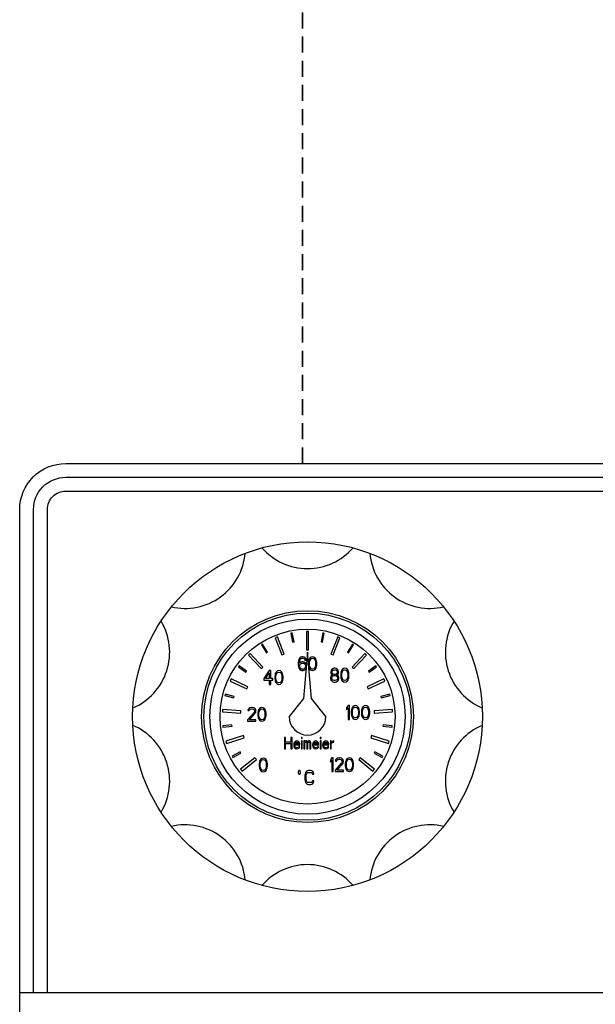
# Model space of a CAD drawing. Header units: millimetres. Extents: x 1279 to 58476, y -6899 to 74987.
# Tile 151 of 157: x 33389 to 33514, y 548 to 762. Entities that reach past the tile are written whole.
import ezdxf

# ---------------------------------------------------------------- set-up
doc = ezdxf.new("R2010")
doc.units = ezdxf.units.MM
doc.linetypes.add('ČÁRKOVANÁ', pattern=[0.75, 0.5, -0.25])
doc.layers.add('UT_POTRUBI - ZPÁTEČKA', color=5, linetype='ČÁRKOVANÁ', lineweight=35)

# ---------------------------------------------------------------- blocks, each defined once
blk = doc.blocks.new('*U33')
blk.add_arc((0, -8.96), 13.12, 40.9361, 139.0639)
blk = doc.blocks.new('*U34')
at = {"color": 0, "linetype": 'ByBlock', "lineweight": -2, "transparency": 16777216}
for p, rotation in [((-844.6, 2147.53), 180), ((-865.94, 2140.6), 215.9999999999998), ((-823.26, 2140.6), 143.9999999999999), ((-879.13, 2122.44), 251.9999999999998), ((-810.07, 2122.44), 107.9999999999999), ((-879.13, 2100), 287.9999999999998), ((-810.07, 2100), 71.9999999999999), ((-865.94, 2081.85), 323.9999999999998), ((-823.26, 2081.85), 35.99999999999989)]:
    blk.add_blockref('*U33', p, dxfattribs=dict(at, rotation=rotation))
blk.add_blockref('*U33', (-844.6, 2074.91), dxfattribs=at)

msp = doc.modelspace()

# ---------------------------------------------------------------- linework, layer by layer
at = {"color": 0, "linetype": 'Continuous', "lineweight": -2}
for p, q in [((33444.65, 627.64), (33444.18, 627.46)), ((33444.18, 627.46), (33445.65, 623.73)), ((33446.12, 623.92), (33444.65, 627.64)), ((33447.89, 628.54), (33447.6, 628.48)), ((33447.6, 628.48), (33447.97, 626.52)), ((33448.27, 626.57), (33447.89, 628.54)), ((33451.45, 628.83), (33450.95, 628.83)), ((33450.95, 628.83), (33450.95, 624.83)), ((33451.45, 624.83), (33451.45, 628.83)), ((33454.5, 628.54), (33454.13, 626.57)), ((33454.42, 626.52), (33454.8, 628.48)), ((33454.8, 628.48), (33454.5, 628.54)), ((33457.75, 627.64), (33456.28, 623.92)), ((33456.74, 623.73), (33458.21, 627.46)), ((33458.21, 627.46), (33457.75, 627.64)), ((33441.45, 626.06), (33441.2, 625.9)), ((33441.2, 625.9), (33442.27, 624.21)), ((33442.52, 624.37), (33441.45, 626.06)), ((33447.97, 626.52), (33448.27, 626.57)), ((33450.95, 624.83), (33451.45, 624.83)), ((33454.13, 626.57), (33454.42, 626.52)), ((33460.94, 626.06), (33459.88, 624.37)), ((33460.13, 624.21), (33461.2, 625.9)), ((33461.2, 625.9), (33460.94, 626.06)), ((33438.76, 624.03), (33438.4, 623.69)), ((33438.4, 623.69), (33441.13, 620.77)), ((33441.49, 621.11), (33438.76, 624.03)), ((33442.27, 624.21), (33442.52, 624.37)), ((33445.65, 623.73), (33446.12, 623.92)), ((33449.25, 622.5), (33449.2, 622.06)), ((33449.35, 622.82), (33449.25, 622.5)), ((33449.5, 623.08), (33449.35, 622.82)), ((33449.75, 623.27), (33449.5, 623.08)), ((33449.5, 622.44), (33449.55, 622.63)), ((33449.55, 622.63), (33449.65, 622.82)), ((33449.65, 622.82), (33449.8, 622.95)), ((33450, 623.33), (33449.75, 623.27)), ((33449.8, 622.95), (33449.95, 623.02)), ((33449.95, 623.02), (33450.25, 623.02)), ((33450.2, 623.33), (33450, 623.33)), ((33450.45, 623.27), (33450.2, 623.33)), ((33450.25, 623.02), (33450.4, 622.95)), ((33451.2, 624.33), (33450.31, 614.24)), ((33450.4, 622.95), (33450.55, 622.82)), ((33450.7, 623.08), (33450.45, 623.27)), ((33450.55, 622.82), (33450.65, 622.63)), ((33450.65, 622.63), (33450.9, 622.63)), ((33450.85, 622.82), (33450.7, 623.08)), ((33450.9, 622.63), (33450.85, 622.82)), ((33452.08, 614.24), (33451.2, 624.33)), ((33451.5, 622.63), (33451.45, 622.44)), ((33451.6, 622.89), (33451.5, 622.63)), ((33451.75, 623.08), (33451.6, 622.89)), ((33451.7, 622.44), (33451.9, 622.82)), ((33452, 623.27), (33451.75, 623.08)), ((33451.9, 622.82), (33452.05, 622.95)), ((33452.3, 623.33), (33452, 623.27)), ((33452.05, 622.95), (33452.3, 623.02)), ((33452.6, 623.27), (33452.3, 623.33)), ((33452.3, 623.02), (33452.55, 622.95)), ((33452.55, 622.95), (33452.7, 622.82)), ((33452.85, 623.08), (33452.6, 623.27)), ((33452.7, 622.82), (33452.9, 622.44)), ((33453, 622.89), (33452.85, 623.08)), ((33453.1, 622.63), (33453, 622.89)), ((33453.15, 622.44), (33453.1, 622.63)), ((33456.28, 623.92), (33456.74, 623.73)), ((33459.88, 624.37), (33460.13, 624.21)), ((33463.63, 624.03), (33460.9, 621.11)), ((33461.27, 620.77), (33464, 623.69)), ((33464, 623.69), (33463.63, 624.03)), ((33436.37, 621.39), (33436.19, 621.15)), ((33436.19, 621.15), (33437.8, 619.97)), ((33437.98, 620.21), (33436.37, 621.39)), ((33441.13, 620.77), (33441.49, 621.11)), ((33442.9, 620.33), (33441.7, 618.61)), ((33443.2, 620.33), (33442.9, 620.33)), ((33443.2, 618.61), (33443.2, 620.33)), ((33445, 620.33), (33444.7, 620.27)), ((33445.3, 620.27), (33445, 620.33)), ((33449.2, 622.06), (33449.2, 621.61)), ((33449.2, 621.61), (33449.25, 621.16)), ((33449.25, 621.16), (33449.35, 620.84)), ((33449.35, 620.84), (33449.5, 620.59)), ((33449.45, 622.06), (33449.5, 622.44)), ((33449.75, 622.19), (33449.45, 621.93)), ((33449.45, 621.93), (33449.45, 622.06)), ((33449.5, 621.42), (33449.55, 621.61)), ((33449.5, 621.23), (33449.5, 621.42)), ((33449.55, 621.04), (33449.5, 621.23)), ((33449.5, 620.59), (33449.75, 620.4)), ((33449.55, 621.61), (33449.65, 621.74)), ((33449.65, 620.84), (33449.55, 621.04)), ((33449.65, 621.74), (33449.8, 621.87)), ((33449.8, 620.72), (33449.65, 620.84)), ((33450, 622.25), (33449.75, 622.19)), ((33449.75, 620.4), (33450, 620.33)), ((33449.8, 621.87), (33449.95, 621.93)), ((33449.95, 620.65), (33449.8, 620.72)), ((33449.95, 621.93), (33450.3, 621.93)), ((33450.3, 620.65), (33449.95, 620.65)), ((33450.25, 622.25), (33450, 622.25)), ((33450, 620.33), (33450.25, 620.33)), ((33450.5, 622.19), (33450.25, 622.25)), ((33450.25, 620.33), (33450.5, 620.4)), ((33450.3, 621.93), (33450.45, 621.87)), ((33450.45, 620.72), (33450.3, 620.65)), ((33450.45, 621.87), (33450.6, 621.74)), ((33450.6, 620.84), (33450.45, 620.72)), ((33450.75, 621.99), (33450.5, 622.19)), ((33450.5, 620.4), (33450.75, 620.59)), ((33450.6, 621.74), (33450.7, 621.61)), ((33450.7, 621.04), (33450.6, 620.84)), ((33450.7, 621.61), (33450.75, 621.42)), ((33450.75, 621.23), (33450.7, 621.04)), ((33450.9, 621.8), (33450.75, 621.99)), ((33450.75, 621.42), (33450.75, 621.23)), ((33450.75, 620.59), (33450.89, 620.83)), ((33450.96, 621.61), (33450.9, 621.8)), ((33451.45, 622.44), (33451.4, 622.12)), ((33451.5, 621.04), (33451.6, 620.78)), ((33451.6, 620.78), (33451.75, 620.59)), ((33451.65, 622.06), (33451.7, 622.44)), ((33451.65, 621.61), (33451.65, 622.06)), ((33451.7, 621.23), (33451.65, 621.61)), ((33451.9, 620.84), (33451.7, 621.23)), ((33451.75, 620.59), (33452, 620.4)), ((33452.05, 620.72), (33451.9, 620.84)), ((33452, 620.4), (33452.3, 620.33)), ((33452.3, 620.65), (33452.05, 620.72)), ((33452.55, 620.72), (33452.3, 620.65)), ((33452.3, 620.33), (33452.6, 620.4)), ((33452.7, 620.84), (33452.55, 620.72)), ((33452.6, 620.4), (33452.85, 620.59)), ((33452.9, 621.23), (33452.7, 620.84)), ((33452.85, 620.59), (33453, 620.78)), ((33452.9, 622.44), (33452.95, 622.06)), ((33452.95, 621.61), (33452.9, 621.23)), ((33452.95, 622.06), (33452.95, 621.61)), ((33453, 620.78), (33453.1, 621.04)), ((33453.1, 621.04), (33453.15, 621.23)), ((33453.2, 622.12), (33453.15, 622.44)), ((33453.15, 621.23), (33453.2, 621.55)), ((33453.2, 621.55), (33453.2, 622.12)), ((33456.35, 620.39), (33456.25, 620.07)), ((33456.5, 620.58), (33456.35, 620.39)), ((33456.75, 620.77), (33456.5, 620.58)), ((33456.6, 620.26), (33456.8, 620.45)), ((33457, 620.83), (33456.75, 620.77)), ((33456.8, 620.45), (33457, 620.52)), ((33457.2, 620.83), (33457, 620.83)), ((33457, 620.52), (33457.2, 620.52)), ((33457.45, 620.77), (33457.2, 620.83)), ((33457.2, 620.52), (33457.4, 620.45)), ((33457.4, 620.45), (33457.6, 620.26)), ((33457.7, 620.58), (33457.45, 620.77)), ((33457.85, 620.39), (33457.7, 620.58)), ((33457.95, 620.07), (33457.85, 620.39)), ((33458.6, 620.39), (33458.5, 620.13)), ((33458.75, 620.58), (33458.6, 620.39)), ((33459, 620.77), (33458.75, 620.58)), ((33458.9, 620.32), (33459.05, 620.45)), ((33459.3, 620.83), (33459, 620.77)), ((33459.05, 620.45), (33459.3, 620.52)), ((33459.6, 620.77), (33459.3, 620.83)), ((33459.3, 620.52), (33459.55, 620.45)), ((33459.55, 620.45), (33459.7, 620.32)), ((33459.85, 620.58), (33459.6, 620.77)), ((33460, 620.39), (33459.85, 620.58)), ((33460.1, 620.13), (33460, 620.39)), ((33460.9, 621.11), (33461.27, 620.77)), ((33466.03, 621.39), (33464.41, 620.21)), ((33464.59, 619.97), (33466.21, 621.15)), ((33466.21, 621.15), (33466.03, 621.39)), ((33434.61, 618.52), (33434.39, 618.07)), ((33438.22, 616.8), (33434.61, 618.52)), ((33437.8, 619.97), (33437.98, 620.21)), ((33441.7, 618.61), (33441.7, 618.23)), ((33441.7, 618.23), (33442.9, 618.23)), ((33442.05, 618.61), (33442.9, 619.82)), ((33442.9, 618.61), (33442.05, 618.61)), ((33442.9, 619.82), (33442.9, 618.61)), ((33442.9, 618.23), (33442.9, 617.33)), ((33443.7, 618.61), (33443.2, 618.61)), ((33443.2, 618.23), (33443.7, 618.23)), ((33443.2, 617.33), (33443.2, 618.23)), ((33443.7, 618.23), (33443.7, 618.61)), ((33444.15, 619.44), (33444.1, 619.12)), ((33444.1, 619.12), (33444.1, 618.55)), ((33444.1, 618.55), (33444.15, 618.23)), ((33444.2, 619.63), (33444.15, 619.44)), ((33444.15, 618.23), (33444.2, 618.04)), ((33444.3, 619.89), (33444.2, 619.63)), ((33444.45, 620.08), (33444.3, 619.89)), ((33444.35, 619.06), (33444.4, 619.44)), ((33444.35, 618.61), (33444.35, 619.06)), ((33444.4, 618.23), (33444.35, 618.61)), ((33444.4, 619.44), (33444.6, 619.82)), ((33444.6, 617.84), (33444.4, 618.23)), ((33444.7, 620.27), (33444.45, 620.08)), ((33444.6, 619.82), (33444.75, 619.95)), ((33444.75, 619.95), (33445, 620.02)), ((33445, 620.02), (33445.25, 619.95)), ((33445.25, 619.95), (33445.4, 619.82)), ((33445.55, 620.08), (33445.3, 620.27)), ((33445.4, 619.82), (33445.6, 619.44)), ((33445.6, 618.23), (33445.4, 617.84)), ((33445.7, 619.89), (33445.55, 620.08)), ((33445.6, 619.44), (33445.65, 619.06)), ((33445.65, 618.61), (33445.6, 618.23)), ((33445.65, 619.06), (33445.65, 618.61)), ((33445.8, 619.63), (33445.7, 619.89)), ((33445.85, 619.44), (33445.8, 619.63)), ((33445.8, 618.04), (33445.85, 618.23)), ((33445.9, 619.12), (33445.85, 619.44)), ((33445.85, 618.23), (33445.9, 618.55)), ((33445.9, 618.55), (33445.9, 619.12)), ((33456.3, 619.11), (33456.2, 618.79)), ((33456.2, 618.79), (33456.2, 618.6)), ((33456.2, 618.6), (33456.3, 618.28)), ((33456.25, 620.07), (33456.25, 619.88)), ((33456.25, 619.88), (33456.35, 619.62)), ((33456.5, 619.3), (33456.3, 619.11)), ((33456.3, 618.28), (33456.45, 618.09)), ((33456.35, 619.62), (33456.5, 619.43)), ((33456.45, 618.79), (33456.6, 619.05)), ((33456.45, 618.6), (33456.45, 618.79)), ((33456.6, 618.34), (33456.45, 618.6)), ((33456.5, 620.07), (33456.6, 620.26)), ((33456.5, 619.94), (33456.5, 620.07)), ((33456.6, 619.75), (33456.5, 619.94)), ((33456.5, 619.43), (33456.6, 619.37)), ((33456.6, 619.37), (33456.5, 619.3)), ((33456.8, 619.56), (33456.6, 619.75)), ((33456.6, 619.05), (33456.8, 619.17)), ((33456.8, 618.22), (33456.6, 618.34)), ((33457, 619.49), (33456.8, 619.56)), ((33456.8, 619.17), (33457, 619.24)), ((33457, 618.15), (33456.8, 618.22)), ((33457.2, 619.49), (33457, 619.49)), ((33457, 619.24), (33457.2, 619.24)), ((33457.4, 619.56), (33457.2, 619.49)), ((33457.2, 619.24), (33457.4, 619.17)), ((33457.4, 618.22), (33457.2, 618.15)), ((33457.6, 619.75), (33457.4, 619.56)), ((33457.4, 619.17), (33457.6, 619.05)), ((33457.6, 618.34), (33457.4, 618.22)), ((33457.6, 620.26), (33457.7, 620.07)), ((33457.7, 619.94), (33457.6, 619.75)), ((33457.6, 619.37), (33457.7, 619.43)), ((33457.7, 619.3), (33457.6, 619.37)), ((33457.6, 619.05), (33457.75, 618.79)), ((33457.75, 618.6), (33457.6, 618.34)), ((33457.7, 620.07), (33457.7, 619.94)), ((33457.7, 619.43), (33457.85, 619.62)), ((33457.9, 619.11), (33457.7, 619.3)), ((33457.75, 618.79), (33457.75, 618.6)), ((33457.75, 618.09), (33457.9, 618.28)), ((33457.85, 619.62), (33457.95, 619.88)), ((33458, 618.79), (33457.9, 619.11)), ((33457.9, 618.28), (33458, 618.6)), ((33457.95, 619.88), (33457.95, 620.07)), ((33458, 618.6), (33458, 618.79)), ((33458.45, 619.94), (33458.4, 619.62)), ((33458.4, 619.62), (33458.4, 619.05)), ((33458.4, 619.05), (33458.45, 618.73)), ((33458.5, 620.13), (33458.45, 619.94)), ((33458.45, 618.73), (33458.5, 618.54)), ((33458.5, 618.54), (33458.6, 618.28)), ((33458.6, 618.28), (33458.75, 618.09)), ((33458.65, 619.56), (33458.7, 619.94)), ((33458.65, 619.11), (33458.65, 619.56)), ((33458.7, 618.73), (33458.65, 619.11)), ((33458.7, 619.94), (33458.9, 620.32)), ((33458.9, 618.34), (33458.7, 618.73)), ((33459.05, 618.22), (33458.9, 618.34)), ((33459.3, 618.15), (33459.05, 618.22)), ((33459.55, 618.22), (33459.3, 618.15)), ((33459.7, 618.34), (33459.55, 618.22)), ((33459.7, 620.32), (33459.9, 619.94)), ((33459.9, 618.73), (33459.7, 618.34)), ((33459.85, 618.09), (33460, 618.28)), ((33459.9, 619.94), (33459.95, 619.56)), ((33459.95, 619.11), (33459.9, 618.73)), ((33459.95, 619.56), (33459.95, 619.11)), ((33460, 618.28), (33460.1, 618.54)), ((33460.15, 619.94), (33460.1, 620.13)), ((33460.1, 618.54), (33460.15, 618.73)), ((33460.2, 619.62), (33460.15, 619.94)), ((33460.15, 618.73), (33460.2, 619.05)), ((33460.2, 619.05), (33460.2, 619.62)), ((33467.79, 618.52), (33464.18, 616.8)), ((33464.41, 620.21), (33464.59, 619.97)), ((33468, 618.07), (33467.79, 618.52)), ((33434.39, 618.07), (33438, 616.35)), ((33438, 616.35), (33438.22, 616.8)), ((33442.9, 617.33), (33443.2, 617.33)), ((33444.2, 618.04), (33444.3, 617.78)), ((33444.3, 617.78), (33444.45, 617.59)), ((33444.45, 617.59), (33444.7, 617.4)), ((33444.75, 617.72), (33444.6, 617.84)), ((33444.7, 617.4), (33445, 617.33)), ((33445, 617.65), (33444.75, 617.72)), ((33445.25, 617.72), (33445, 617.65)), ((33445, 617.33), (33445.3, 617.4)), ((33445.4, 617.84), (33445.25, 617.72)), ((33445.3, 617.4), (33445.55, 617.59)), ((33445.55, 617.59), (33445.7, 617.78)), ((33445.7, 617.78), (33445.8, 618.04)), ((33456.45, 618.09), (33456.7, 617.9)), ((33456.7, 617.9), (33456.95, 617.83)), ((33456.95, 617.83), (33457.25, 617.83)), ((33457.2, 618.15), (33457, 618.15)), ((33457.25, 617.83), (33457.5, 617.9)), ((33457.5, 617.9), (33457.75, 618.09)), ((33458.75, 618.09), (33459, 617.9)), ((33459, 617.9), (33459.3, 617.83)), ((33459.3, 617.83), (33459.6, 617.9)), ((33459.6, 617.9), (33459.85, 618.09)), ((33464.18, 616.8), (33464.39, 616.35)), ((33464.39, 616.35), (33468, 618.07)), ((33433.35, 615.19), (33433.27, 614.9)), ((33433.27, 614.9), (33435.2, 614.39)), ((33435.28, 614.68), (33433.35, 615.19)), ((33435.2, 614.39), (33435.28, 614.68)), ((33450.31, 614.24), (33447.2, 610.33)), ((33455.2, 610.33), (33452.08, 614.24)), ((33469.05, 615.19), (33467.12, 614.68)), ((33467.12, 614.68), (33467.19, 614.39)), ((33467.19, 614.39), (33469.13, 614.9)), ((33469.13, 614.9), (33469.05, 615.19)), ((33432.76, 611.87), (33432.72, 611.38)), ((33436.75, 611.6), (33432.76, 611.87)), ((33438.3, 611.89), (33438.25, 611.63)), ((33438.5, 612.14), (33438.3, 611.89)), ((33438.7, 612.27), (33438.5, 612.14)), ((33438.5, 611.63), (33438.6, 611.82)), ((33438.6, 611.82), (33438.75, 611.95)), ((33439.05, 612.33), (33438.7, 612.27)), ((33438.75, 611.95), (33439, 612.02)), ((33439, 612.02), (33439.2, 612.02)), ((33439.25, 612.33), (33439.05, 612.33)), ((33439.2, 612.02), (33439.45, 611.95)), ((33439.55, 612.27), (33439.25, 612.33)), ((33439.45, 611.95), (33439.6, 611.82)), ((33439.75, 612.14), (33439.55, 612.27)), ((33439.6, 611.82), (33439.7, 611.63)), ((33439.95, 611.89), (33439.75, 612.14)), ((33440, 611.63), (33439.95, 611.89)), ((33440.6, 611.89), (33440.5, 611.63)), ((33440.75, 612.08), (33440.6, 611.89)), ((33440.7, 611.44), (33440.9, 611.82)), ((33441, 612.27), (33440.75, 612.08)), ((33440.9, 611.82), (33441.05, 611.95)), ((33441.3, 612.33), (33441, 612.27)), ((33441.05, 611.95), (33441.3, 612.02)), ((33441.6, 612.27), (33441.3, 612.33)), ((33441.3, 612.02), (33441.55, 611.95)), ((33441.55, 611.95), (33441.7, 611.82)), ((33441.85, 612.08), (33441.6, 612.27)), ((33441.7, 611.82), (33441.9, 611.44)), ((33442, 611.89), (33441.85, 612.08)), ((33442.1, 611.63), (33442, 611.89)), ((33460, 612.73), (33459.7, 612.29)), ((33459.7, 612.29), (33459.7, 611.78)), ((33459.7, 611.78), (33460, 612.22)), ((33460.3, 612.73), (33460, 612.73)), ((33460, 612.22), (33460, 609.73)), ((33460.3, 609.73), (33460.3, 612.73)), ((33460.75, 611.84), (33460.7, 611.52)), ((33460.8, 612.03), (33460.75, 611.84)), ((33460.9, 612.29), (33460.8, 612.03)), ((33461.05, 612.48), (33460.9, 612.29)), ((33460.95, 611.46), (33461, 611.84)), ((33461, 611.84), (33461.2, 612.22)), ((33461.3, 612.67), (33461.05, 612.48)), ((33461.2, 612.22), (33461.35, 612.35)), ((33461.6, 612.73), (33461.3, 612.67)), ((33461.35, 612.35), (33461.6, 612.42)), ((33461.9, 612.67), (33461.6, 612.73)), ((33461.6, 612.42), (33461.85, 612.35)), ((33461.85, 612.35), (33462, 612.22)), ((33462.15, 612.48), (33461.9, 612.67)), ((33462, 612.22), (33462.2, 611.84)), ((33462.3, 612.29), (33462.15, 612.48)), ((33462.2, 611.84), (33462.25, 611.46)), ((33462.4, 612.03), (33462.3, 612.29)), ((33462.45, 611.84), (33462.4, 612.03)), ((33462.5, 611.52), (33462.45, 611.84)), ((33462.95, 611.84), (33462.9, 611.52)), ((33463, 612.03), (33462.95, 611.84)), ((33463.1, 612.29), (33463, 612.03)), ((33463.25, 612.48), (33463.1, 612.29)), ((33463.15, 611.46), (33463.2, 611.84)), ((33463.2, 611.84), (33463.4, 612.22)), ((33463.5, 612.67), (33463.25, 612.48)), ((33463.4, 612.22), (33463.55, 612.35)), ((33463.8, 612.73), (33463.5, 612.67)), ((33463.55, 612.35), (33463.8, 612.42)), ((33464.1, 612.67), (33463.8, 612.73)), ((33463.8, 612.42), (33464.05, 612.35)), ((33464.05, 612.35), (33464.2, 612.22)), ((33464.35, 612.48), (33464.1, 612.67)), ((33464.2, 612.22), (33464.4, 611.84)), ((33464.5, 612.29), (33464.35, 612.48)), ((33464.4, 611.84), (33464.45, 611.46)), ((33464.6, 612.03), (33464.5, 612.29)), ((33464.65, 611.84), (33464.6, 612.03)), ((33464.7, 611.52), (33464.65, 611.84)), ((33469.63, 611.87), (33465.64, 611.6)), ((33469.67, 611.38), (33469.63, 611.87)), ((33432.72, 611.38), (33436.72, 611.1)), ((33436.72, 611.1), (33436.75, 611.6)), ((33439.6, 611.25), (33438.2, 609.65)), ((33438.2, 609.65), (33438.2, 609.33)), ((33438.25, 611.63), (33438.5, 611.63)), ((33438.6, 609.65), (33439.85, 611.06)), ((33440, 609.65), (33438.6, 609.65)), ((33439.7, 611.5), (33439.6, 611.25)), ((33439.7, 611.63), (33439.7, 611.5)), ((33439.85, 611.06), (33439.95, 611.25)), ((33439.95, 611.25), (33440, 611.5)), ((33440, 611.5), (33440, 611.63)), ((33440, 609.33), (33440, 609.65)), ((33440.45, 611.44), (33440.4, 611.12)), ((33440.4, 611.12), (33440.4, 610.55)), ((33440.4, 610.55), (33440.45, 610.23)), ((33440.5, 611.63), (33440.45, 611.44)), ((33440.45, 610.23), (33440.5, 610.04)), ((33440.5, 610.04), (33440.6, 609.78)), ((33440.6, 609.78), (33440.75, 609.59)), ((33440.65, 611.06), (33440.7, 611.44)), ((33440.65, 610.61), (33440.65, 611.06)), ((33440.7, 610.23), (33440.65, 610.61)), ((33440.9, 609.84), (33440.7, 610.23)), ((33441.05, 609.72), (33440.9, 609.84)), ((33441.3, 609.65), (33441.05, 609.72)), ((33441.55, 609.72), (33441.3, 609.65)), ((33441.7, 609.84), (33441.55, 609.72)), ((33441.9, 610.23), (33441.7, 609.84)), ((33441.85, 609.59), (33442, 609.78)), ((33441.9, 611.44), (33441.95, 611.06)), ((33441.95, 610.61), (33441.9, 610.23)), ((33441.95, 611.06), (33441.95, 610.61)), ((33442, 609.78), (33442.1, 610.04)), ((33442.15, 611.44), (33442.1, 611.63)), ((33442.1, 610.04), (33442.15, 610.23)), ((33442.2, 611.12), (33442.15, 611.44)), ((33442.15, 610.23), (33442.2, 610.55)), ((33442.2, 610.55), (33442.2, 611.12)), ((33460, 609.73), (33460.3, 609.73)), ((33460.7, 611.52), (33460.7, 610.95)), ((33460.7, 610.95), (33460.75, 610.63)), ((33460.75, 610.63), (33460.8, 610.44)), ((33460.8, 610.44), (33460.9, 610.18)), ((33460.9, 610.18), (33461.05, 609.99)), ((33460.95, 611.01), (33460.95, 611.46)), ((33461, 610.63), (33460.95, 611.01)), ((33461.2, 610.24), (33461, 610.63)), ((33461.05, 609.99), (33461.3, 609.8)), ((33461.35, 610.12), (33461.2, 610.24)), ((33461.3, 609.8), (33461.6, 609.73)), ((33461.6, 610.05), (33461.35, 610.12)), ((33461.85, 610.12), (33461.6, 610.05)), ((33461.6, 609.73), (33461.9, 609.8)), ((33462, 610.24), (33461.85, 610.12)), ((33461.9, 609.8), (33462.15, 609.99)), ((33462.2, 610.63), (33462, 610.24)), ((33462.15, 609.99), (33462.3, 610.18)), ((33462.25, 611.01), (33462.2, 610.63)), ((33462.25, 611.46), (33462.25, 611.01)), ((33462.3, 610.18), (33462.4, 610.44)), ((33462.4, 610.44), (33462.45, 610.63)), ((33462.45, 610.63), (33462.5, 610.95)), ((33462.5, 610.95), (33462.5, 611.52)), ((33462.9, 611.52), (33462.9, 610.95)), ((33462.9, 610.95), (33462.95, 610.63)), ((33462.95, 610.63), (33463, 610.44)), ((33463, 610.44), (33463.1, 610.18)), ((33463.1, 610.18), (33463.25, 609.99)), ((33463.15, 611.01), (33463.15, 611.46)), ((33463.2, 610.63), (33463.15, 611.01)), ((33463.4, 610.24), (33463.2, 610.63)), ((33463.25, 609.99), (33463.5, 609.8)), ((33463.55, 610.12), (33463.4, 610.24)), ((33463.5, 609.8), (33463.8, 609.73)), ((33463.8, 610.05), (33463.55, 610.12)), ((33464.05, 610.12), (33463.8, 610.05)), ((33463.8, 609.73), (33464.1, 609.8)), ((33464.2, 610.24), (33464.05, 610.12)), ((33464.1, 609.8), (33464.35, 609.99)), ((33464.4, 610.63), (33464.2, 610.24)), ((33464.35, 609.99), (33464.5, 610.18)), ((33464.45, 611.01), (33464.4, 610.63)), ((33464.45, 611.46), (33464.45, 611.01)), ((33464.5, 610.18), (33464.6, 610.44)), ((33464.6, 610.44), (33464.65, 610.63)), ((33464.65, 610.63), (33464.7, 610.95)), ((33464.7, 610.95), (33464.7, 611.52)), ((33465.64, 611.6), (33465.68, 611.1)), ((33465.68, 611.1), (33469.67, 611.38)), ((33434.79, 608.54), (33432.81, 608.31)), ((33432.81, 608.31), (33432.84, 608.01)), ((33432.84, 608.01), (33434.83, 608.25)), ((33434.83, 608.25), (33434.79, 608.54)), ((33438.2, 609.33), (33440, 609.33)), ((33440.75, 609.59), (33441, 609.4)), ((33441, 609.4), (33441.3, 609.33)), ((33441.3, 609.33), (33441.6, 609.4)), ((33441.6, 609.4), (33441.85, 609.59)), ((33467.6, 608.54), (33467.57, 608.25)), ((33467.57, 608.25), (33469.55, 608.01)), ((33469.59, 608.31), (33467.6, 608.54)), ((33469.55, 608.01), (33469.59, 608.31)), ((33437.29, 606.21), (33433.48, 605.01)), ((33433.63, 604.53), (33437.44, 605.74)), ((33437.44, 605.74), (33437.29, 606.21)), ((33446.2, 605.83), (33446.2, 603.33)), ((33446.45, 605.83), (33446.2, 605.83)), ((33446.45, 604.82), (33446.45, 605.83)), ((33447.61, 605.83), (33447.61, 604.82)), ((33447.86, 605.83), (33447.61, 605.83)), ((33447.86, 603.33), (33447.86, 605.83)), ((33449.86, 605.83), (33449.86, 605.57)), ((33450.07, 605.83), (33449.86, 605.83)), ((33449.86, 605.57), (33450.07, 605.57)), ((33450.07, 605.57), (33450.07, 605.83)), ((33454.16, 605.83), (33453.95, 605.83)), ((33453.95, 605.83), (33453.95, 605.57)), ((33453.95, 605.57), (33454.16, 605.57)), ((33454.16, 605.57), (33454.16, 605.83)), ((33465.1, 606.21), (33464.95, 605.74)), ((33464.95, 605.74), (33468.77, 604.53)), ((33468.92, 605.01), (33465.1, 606.21)), ((33433.48, 605.01), (33433.63, 604.53)), ((33446.2, 603.33), (33446.45, 603.33)), ((33447.61, 604.82), (33446.45, 604.82)), ((33446.45, 603.33), (33446.45, 604.5)), ((33446.45, 604.5), (33447.61, 604.5)), ((33447.61, 604.5), (33447.61, 603.33)), ((33447.61, 603.33), (33447.86, 603.33)), ((33448.24, 604.5), (33448.2, 604.19)), ((33448.2, 604.19), (33448.24, 603.87)), ((33448.32, 604.72), (33448.24, 604.5)), ((33448.24, 603.87), (33448.32, 603.65)), ((33448.41, 604.82), (33448.32, 604.72)), ((33448.32, 603.65), (33448.41, 603.55)), ((33448.53, 604.93), (33448.41, 604.82)), ((33448.41, 604.08), (33448.41, 604.19)), ((33448.41, 604.19), (33449.53, 604.19)), ((33448.45, 603.92), (33448.41, 604.08)), ((33448.41, 603.55), (33448.53, 603.44)), ((33448.45, 604.45), (33448.49, 604.56)), ((33448.45, 604.4), (33448.45, 604.45)), ((33449.32, 604.4), (33448.45, 604.4)), ((33448.49, 603.81), (33448.45, 603.92)), ((33448.49, 604.56), (33448.61, 604.72)), ((33448.61, 603.65), (33448.49, 603.81)), ((33448.66, 604.98), (33448.53, 604.93)), ((33448.53, 603.44), (33448.66, 603.39)), ((33448.61, 604.72), (33448.7, 604.77)), ((33448.7, 603.6), (33448.61, 603.65)), ((33448.91, 605.04), (33448.66, 604.98)), ((33448.66, 603.39), (33448.91, 603.33)), ((33448.7, 604.77), (33448.86, 604.82)), ((33448.86, 603.55), (33448.7, 603.6)), ((33448.86, 604.82), (33449.11, 604.77)), ((33449.16, 603.6), (33448.86, 603.55)), ((33449.16, 604.98), (33448.91, 605.04)), ((33448.91, 603.33), (33449.2, 603.39)), ((33449.11, 604.77), (33449.24, 604.66)), ((33449.36, 604.82), (33449.16, 604.98)), ((33449.28, 603.71), (33449.16, 603.6)), ((33449.2, 603.39), (33449.36, 603.49)), ((33449.24, 604.66), (33449.32, 604.5)), ((33449.32, 603.87), (33449.28, 603.71)), ((33449.32, 604.5), (33449.32, 604.4)), ((33449.53, 603.87), (33449.32, 603.87)), ((33449.49, 604.61), (33449.36, 604.82)), ((33449.36, 603.49), (33449.49, 603.65)), ((33449.53, 604.4), (33449.49, 604.61)), ((33449.49, 603.65), (33449.53, 603.87)), ((33449.53, 604.19), (33449.53, 604.4)), ((33449.86, 605.04), (33449.86, 603.33)), ((33450.07, 605.04), (33449.86, 605.04)), ((33449.86, 603.33), (33450.07, 603.33)), ((33450.07, 603.33), (33450.07, 605.04)), ((33450.41, 605.04), (33450.41, 603.33)), ((33450.61, 605.04), (33450.41, 605.04)), ((33450.41, 603.33), (33450.61, 603.33)), ((33450.61, 604.88), (33450.61, 605.04)), ((33450.7, 604.98), (33450.61, 604.88)), ((33450.61, 604.66), (33450.7, 604.77)), ((33450.61, 603.33), (33450.61, 604.66)), ((33450.82, 605.04), (33450.7, 604.98)), ((33450.7, 604.77), (33450.82, 604.82)), ((33450.99, 605.04), (33450.82, 605.04)), ((33450.82, 604.82), (33450.91, 604.82)), ((33450.91, 604.82), (33450.99, 604.77)), ((33451.11, 604.98), (33450.99, 605.04)), ((33450.99, 604.77), (33451.03, 604.72)), ((33451.03, 604.72), (33451.07, 604.61)), ((33451.07, 604.61), (33451.07, 603.33)), ((33451.07, 603.33), (33451.28, 603.33)), ((33451.24, 604.82), (33451.11, 604.98)), ((33451.36, 604.98), (33451.24, 604.82)), ((33451.28, 604.61), (33451.32, 604.72)), ((33451.28, 603.33), (33451.28, 604.61)), ((33451.32, 604.72), (33451.36, 604.77)), ((33451.49, 605.04), (33451.36, 604.98)), ((33451.36, 604.77), (33451.45, 604.82)), ((33451.45, 604.82), (33451.57, 604.82)), ((33451.66, 605.04), (33451.49, 605.04)), ((33451.57, 604.82), (33451.66, 604.77)), ((33451.78, 604.98), (33451.66, 605.04)), ((33451.66, 604.77), (33451.7, 604.72)), ((33451.7, 604.72), (33451.74, 604.61)), ((33451.74, 604.61), (33451.74, 603.33)), ((33451.74, 603.33), (33451.95, 603.33)), ((33451.86, 604.88), (33451.78, 604.98)), ((33451.95, 604.61), (33451.86, 604.88)), ((33451.95, 603.33), (33451.95, 604.61)), ((33452.32, 604.5), (33452.28, 604.19)), ((33452.28, 604.19), (33452.32, 603.87)), ((33452.41, 604.72), (33452.32, 604.5)), ((33452.32, 603.87), (33452.41, 603.65)), ((33452.49, 604.82), (33452.41, 604.72)), ((33452.41, 603.65), (33452.49, 603.55)), ((33452.61, 604.93), (33452.49, 604.82)), ((33452.49, 604.08), (33452.49, 604.19)), ((33452.49, 604.19), (33453.61, 604.19)), ((33452.53, 603.92), (33452.49, 604.08)), ((33452.49, 603.55), (33452.61, 603.44)), ((33452.53, 604.45), (33452.57, 604.56)), ((33452.53, 604.4), (33452.53, 604.45)), ((33453.41, 604.4), (33452.53, 604.4)), ((33452.57, 603.81), (33452.53, 603.92)), ((33452.57, 604.56), (33452.7, 604.72)), ((33452.7, 603.65), (33452.57, 603.81)), ((33452.74, 604.98), (33452.61, 604.93)), ((33452.61, 603.44), (33452.74, 603.39)), ((33452.7, 604.72), (33452.78, 604.77)), ((33452.78, 603.6), (33452.7, 603.65)), ((33452.99, 605.04), (33452.74, 604.98)), ((33452.74, 603.39), (33452.99, 603.33)), ((33452.78, 604.77), (33452.95, 604.82)), ((33452.95, 603.55), (33452.78, 603.6)), ((33452.95, 604.82), (33453.2, 604.77)), ((33453.24, 603.6), (33452.95, 603.55)), ((33453.24, 604.98), (33452.99, 605.04)), ((33452.99, 603.33), (33453.28, 603.39)), ((33453.2, 604.77), (33453.32, 604.66)), ((33453.45, 604.82), (33453.24, 604.98)), ((33453.36, 603.71), (33453.24, 603.6)), ((33453.28, 603.39), (33453.45, 603.49)), ((33453.32, 604.66), (33453.41, 604.5)), ((33453.41, 603.87), (33453.36, 603.71)), ((33453.41, 604.5), (33453.41, 604.4)), ((33453.61, 603.87), (33453.41, 603.87)), ((33453.57, 604.61), (33453.45, 604.82)), ((33453.45, 603.49), (33453.57, 603.65)), ((33453.61, 604.4), (33453.57, 604.61)), ((33453.57, 603.65), (33453.61, 603.87)), ((33453.61, 604.19), (33453.61, 604.4)), ((33453.95, 605.04), (33453.95, 603.33)), ((33454.16, 605.04), (33453.95, 605.04)), ((33453.95, 603.33), (33454.16, 603.33)), ((33454.16, 603.33), (33454.16, 605.04)), ((33454.53, 604.5), (33454.49, 604.19)), ((33454.49, 604.19), (33454.53, 603.87)), ((33454.61, 604.72), (33454.53, 604.5)), ((33454.53, 603.87), (33454.61, 603.65)), ((33454.7, 604.82), (33454.61, 604.72)), ((33454.61, 603.65), (33454.7, 603.55)), ((33454.82, 604.93), (33454.7, 604.82)), ((33454.7, 604.08), (33454.7, 604.19)), ((33454.7, 604.19), (33455.82, 604.19)), ((33454.74, 603.92), (33454.7, 604.08)), ((33454.7, 603.55), (33454.82, 603.44)), ((33454.74, 604.45), (33454.78, 604.56)), ((33454.74, 604.4), (33454.74, 604.45)), ((33455.61, 604.4), (33454.74, 604.4)), ((33454.78, 603.81), (33454.74, 603.92)), ((33454.78, 604.56), (33454.91, 604.72)), ((33454.91, 603.65), (33454.78, 603.81)), ((33454.95, 604.98), (33454.82, 604.93)), ((33454.82, 603.44), (33454.95, 603.39)), ((33454.91, 604.72), (33454.99, 604.77)), ((33454.99, 603.6), (33454.91, 603.65)), ((33455.2, 605.04), (33454.95, 604.98)), ((33454.95, 603.39), (33455.2, 603.33)), ((33454.99, 604.77), (33455.16, 604.82)), ((33455.16, 603.55), (33454.99, 603.6)), ((33455.16, 604.82), (33455.41, 604.77)), ((33455.45, 603.6), (33455.16, 603.55)), ((33455.45, 604.98), (33455.2, 605.04)), ((33455.2, 603.33), (33455.49, 603.39)), ((33455.41, 604.77), (33455.53, 604.66)), ((33455.66, 604.82), (33455.45, 604.98)), ((33455.57, 603.71), (33455.45, 603.6)), ((33455.49, 603.39), (33455.66, 603.49)), ((33455.53, 604.66), (33455.61, 604.5)), ((33455.61, 603.87), (33455.57, 603.71)), ((33455.61, 604.5), (33455.61, 604.4)), ((33455.82, 603.87), (33455.61, 603.87)), ((33455.78, 604.61), (33455.66, 604.82)), ((33455.66, 603.49), (33455.78, 603.65)), ((33455.82, 604.4), (33455.78, 604.61)), ((33455.78, 603.65), (33455.82, 603.87)), ((33455.82, 604.19), (33455.82, 604.4)), ((33456.16, 605.04), (33456.16, 603.33)), ((33456.36, 605.04), (33456.16, 605.04)), ((33456.16, 603.33), (33456.36, 603.33)), ((33456.36, 604.72), (33456.36, 605.04)), ((33456.45, 604.82), (33456.36, 604.72)), ((33456.36, 604.4), (33456.49, 604.61)), ((33456.36, 603.33), (33456.36, 604.4)), ((33456.57, 604.93), (33456.45, 604.82)), ((33456.49, 604.61), (33456.66, 604.72)), ((33456.7, 604.98), (33456.57, 604.93)), ((33456.66, 604.72), (33456.91, 604.77)), ((33456.91, 605.04), (33456.7, 604.98)), ((33456.91, 604.77), (33456.91, 605.04)), ((33468.77, 604.53), (33468.92, 605.01)), ((33436.59, 602.66), (33434.83, 601.71)), ((33434.83, 601.71), (33434.97, 601.45)), ((33434.97, 601.45), (33436.73, 602.39)), ((33436.73, 602.39), (33436.59, 602.66)), ((33439.77, 601.4), (33436.66, 598.89)), ((33440.09, 601.01), (33439.77, 601.4)), ((33441.3, 601.27), (33441.05, 601.08)), ((33441.6, 601.33), (33441.3, 601.27)), ((33441.9, 601.27), (33441.6, 601.33)), ((33442.15, 601.08), (33441.9, 601.27)), ((33456.5, 601.38), (33456.2, 600.94)), ((33456.8, 601.38), (33456.5, 601.38)), ((33456.8, 598.38), (33456.8, 601.38)), ((33457.5, 601.19), (33457.3, 600.94)), ((33457.7, 601.32), (33457.5, 601.19)), ((33458.05, 601.38), (33457.7, 601.32)), ((33458.25, 601.38), (33458.05, 601.38)), ((33458.55, 601.32), (33458.25, 601.38)), ((33458.75, 601.19), (33458.55, 601.32)), ((33458.95, 600.94), (33458.75, 601.19)), ((33459.75, 601.13), (33459.6, 600.94)), ((33460, 601.32), (33459.75, 601.13)), ((33460.3, 601.38), (33460, 601.32)), ((33460.6, 601.32), (33460.3, 601.38)), ((33460.85, 601.13), (33460.6, 601.32)), ((33461, 600.94), (33460.85, 601.13)), ((33462.62, 601.4), (33462.31, 601.01)), ((33465.73, 598.89), (33462.62, 601.4)), ((33465.8, 602.66), (33465.66, 602.39)), ((33465.66, 602.39), (33467.42, 601.45)), ((33467.56, 601.71), (33465.8, 602.66)), ((33467.42, 601.45), (33467.56, 601.71)), ((33436.98, 598.5), (33440.09, 601.01)), ((33440.75, 600.44), (33440.7, 600.12)), ((33440.7, 600.12), (33440.7, 599.55)), ((33440.7, 599.55), (33440.75, 599.23)), ((33440.8, 600.63), (33440.75, 600.44)), ((33440.75, 599.23), (33440.8, 599.04)), ((33440.9, 600.89), (33440.8, 600.63)), ((33440.8, 599.04), (33440.9, 598.78)), ((33441.05, 601.08), (33440.9, 600.89)), ((33440.95, 600.06), (33441, 600.44)), ((33440.95, 599.61), (33440.95, 600.06)), ((33441, 599.23), (33440.95, 599.61)), ((33441, 600.44), (33441.2, 600.82)), ((33441.2, 598.84), (33441, 599.23)), ((33441.2, 600.82), (33441.35, 600.95)), ((33441.35, 600.95), (33441.6, 601.02)), ((33441.6, 601.02), (33441.85, 600.95)), ((33441.85, 600.95), (33442, 600.82)), ((33442, 600.82), (33442.2, 600.44)), ((33442.2, 599.23), (33442, 598.84)), ((33442.3, 600.89), (33442.15, 601.08)), ((33442.2, 600.44), (33442.25, 600.06)), ((33442.25, 599.61), (33442.2, 599.23)), ((33442.25, 600.06), (33442.25, 599.61)), ((33442.4, 600.63), (33442.3, 600.89)), ((33442.3, 598.78), (33442.4, 599.04)), ((33442.45, 600.44), (33442.4, 600.63)), ((33442.4, 599.04), (33442.45, 599.23)), ((33442.5, 600.12), (33442.45, 600.44)), ((33442.45, 599.23), (33442.5, 599.55)), ((33442.5, 599.55), (33442.5, 600.12)), ((33456.2, 600.94), (33456.2, 600.43)), ((33456.2, 600.43), (33456.5, 600.87)), ((33456.5, 600.87), (33456.5, 598.38)), ((33458.6, 600.3), (33457.2, 598.7)), ((33457.3, 600.94), (33457.25, 600.68)), ((33457.25, 600.68), (33457.5, 600.68)), ((33457.5, 600.68), (33457.6, 600.87)), ((33457.6, 600.87), (33457.75, 601)), ((33457.6, 598.7), (33458.85, 600.11)), ((33457.75, 601), (33458, 601.07)), ((33458, 601.07), (33458.2, 601.07)), ((33458.2, 601.07), (33458.45, 601)), ((33458.45, 601), (33458.6, 600.87)), ((33458.6, 600.87), (33458.7, 600.68)), ((33458.7, 600.55), (33458.6, 600.3)), ((33458.7, 600.68), (33458.7, 600.55)), ((33458.85, 600.11), (33458.95, 600.3)), ((33459, 600.68), (33458.95, 600.94)), ((33458.95, 600.3), (33459, 600.55)), ((33459, 600.55), (33459, 600.68)), ((33459.45, 600.49), (33459.4, 600.17)), ((33459.4, 600.17), (33459.4, 599.6)), ((33459.4, 599.6), (33459.45, 599.28)), ((33459.5, 600.68), (33459.45, 600.49)), ((33459.45, 599.28), (33459.5, 599.09)), ((33459.6, 600.94), (33459.5, 600.68)), ((33459.5, 599.09), (33459.6, 598.83)), ((33459.65, 600.11), (33459.7, 600.49)), ((33459.65, 599.66), (33459.65, 600.11)), ((33459.7, 599.28), (33459.65, 599.66)), ((33459.7, 600.49), (33459.9, 600.87)), ((33459.9, 598.89), (33459.7, 599.28)), ((33459.9, 600.87), (33460.05, 601)), ((33460.05, 601), (33460.3, 601.07)), ((33460.3, 601.07), (33460.55, 601)), ((33460.55, 601), (33460.7, 600.87)), ((33460.7, 600.87), (33460.9, 600.49)), ((33460.9, 599.28), (33460.7, 598.89)), ((33460.9, 600.49), (33460.95, 600.11)), ((33460.95, 599.66), (33460.9, 599.28)), ((33460.95, 600.11), (33460.95, 599.66)), ((33461.1, 600.68), (33461, 600.94)), ((33461, 598.83), (33461.1, 599.09)), ((33461.15, 600.49), (33461.1, 600.68)), ((33461.1, 599.09), (33461.15, 599.28)), ((33461.2, 600.17), (33461.15, 600.49)), ((33461.15, 599.28), (33461.2, 599.6)), ((33461.2, 599.6), (33461.2, 600.17)), ((33462.31, 601.01), (33465.42, 598.5)), ((33436.66, 598.89), (33436.98, 598.5)), ((33440.9, 598.78), (33441.05, 598.59)), ((33441.05, 598.59), (33441.3, 598.4)), ((33441.35, 598.72), (33441.2, 598.84)), ((33441.3, 598.4), (33441.6, 598.33)), ((33441.6, 598.65), (33441.35, 598.72)), ((33441.85, 598.72), (33441.6, 598.65)), ((33441.6, 598.33), (33441.9, 598.4)), ((33442, 598.84), (33441.85, 598.72)), ((33441.9, 598.4), (33442.15, 598.59)), ((33442.15, 598.59), (33442.3, 598.78)), ((33449.35, 598.6), (33449.2, 598.35)), ((33449.2, 598.35), (33449.2, 598.1)), ((33449.2, 598.1), (33449.35, 597.85)), ((33449.5, 598.6), (33449.35, 598.6)), ((33449.35, 597.85), (33449.5, 597.85)), ((33449.65, 598.35), (33449.5, 598.6)), ((33449.5, 597.85), (33449.65, 598.1)), ((33449.65, 598.1), (33449.65, 598.35)), ((33450.67, 597.9), (33450.62, 597.58)), ((33450.62, 597.58), (33450.62, 596.63)), ((33450.77, 598.16), (33450.67, 597.9)), ((33450.97, 598.41), (33450.77, 598.16)), ((33450.92, 597.58), (33450.97, 597.84)), ((33450.92, 596.63), (33450.92, 597.58)), ((33451.17, 598.54), (33450.97, 598.41)), ((33450.97, 597.84), (33451.07, 598.03)), ((33451.07, 598.03), (33451.22, 598.16)), ((33451.42, 598.6), (33451.17, 598.54)), ((33451.22, 598.16), (33451.42, 598.22)), ((33451.87, 598.6), (33451.42, 598.6)), ((33451.42, 598.22), (33451.87, 598.22)), ((33452.12, 598.54), (33451.87, 598.6)), ((33451.87, 598.22), (33452.07, 598.16)), ((33452.07, 598.16), (33452.22, 598.03)), ((33452.32, 598.41), (33452.12, 598.54)), ((33452.22, 598.03), (33452.27, 597.84)), ((33452.27, 597.84), (33452.57, 597.84)), ((33452.52, 598.16), (33452.32, 598.41)), ((33452.57, 597.84), (33452.52, 598.16)), ((33456.5, 598.38), (33456.8, 598.38)), ((33457.2, 598.7), (33457.2, 598.38)), ((33457.2, 598.38), (33459, 598.38)), ((33459, 598.7), (33457.6, 598.7)), ((33459, 598.38), (33459, 598.7)), ((33459.6, 598.83), (33459.75, 598.64)), ((33459.75, 598.64), (33460, 598.45)), ((33460.05, 598.77), (33459.9, 598.89)), ((33460, 598.45), (33460.3, 598.38)), ((33460.3, 598.7), (33460.05, 598.77)), ((33460.55, 598.77), (33460.3, 598.7)), ((33460.3, 598.38), (33460.6, 598.45)), ((33460.7, 598.89), (33460.55, 598.77)), ((33460.6, 598.45), (33460.85, 598.64)), ((33460.85, 598.64), (33461, 598.83)), ((33465.42, 598.5), (33465.73, 598.89)), ((33450.62, 596.63), (33450.67, 596.31)), ((33450.67, 596.31), (33450.77, 596.05)), ((33450.77, 596.05), (33450.97, 595.8)), ((33450.97, 596.37), (33450.92, 596.63)), ((33451.07, 596.18), (33450.97, 596.37)), ((33450.97, 595.8), (33451.17, 595.67)), ((33451.22, 596.05), (33451.07, 596.18)), ((33451.17, 595.67), (33451.42, 595.6)), ((33451.42, 595.99), (33451.22, 596.05)), ((33451.87, 595.99), (33451.42, 595.99)), ((33451.42, 595.6), (33451.87, 595.6)), ((33452.07, 596.05), (33451.87, 595.99)), ((33451.87, 595.6), (33452.12, 595.67)), ((33452.22, 596.18), (33452.07, 596.05)), ((33452.12, 595.67), (33452.32, 595.8)), ((33452.27, 596.37), (33452.22, 596.18)), ((33452.57, 596.37), (33452.27, 596.37)), ((33452.32, 595.8), (33452.52, 596.05)), ((33452.52, 596.05), (33452.57, 596.37))]:
    msp.add_line(p, q, dxfattribs=at)
at = {"color": 0, "lineweight": -2}
for points in [[(33638.7, 302.02), (33638.7, 275.33, -0.414214), (33628.7, 265.33), (33398.7, 265.33, -0.414214), (33388.7, 275.33), (33388.7, 655.33, -0.414214), (33398.7, 665.33), (33628.7, 665.33, -0.414214), (33638.7, 655.33), (33638.7, 301.82)], [(33391.7, 550.33), (33391.7, 655.33, -0.414214), (33398.7, 662.33), (33628.7, 662.33, -0.414214), (33635.7, 655.33), (33635.7, 550.33)], [(33394.7, 550.33), (33394.7, 655.33, -0.414214), (33398.7, 659.33), (33628.7, 659.33, -0.414214), (33632.7, 655.33), (33632.7, 550.33)]]:
    msp.add_lwpolyline(points, format="xyb", dxfattribs=at)
msp.add_lwpolyline([(33638.7, 550.33), (33388.7, 550.33)], dxfattribs=at)
msp.add_circle((33451.2, 610.33), 37.98, dxfattribs=at)
at = {"color": 0, "linetype": 'Continuous', "lineweight": -2}
for radius in [23, 22.5, 21.2, 19]:
    msp.add_circle((33451.2, 610.33), radius, dxfattribs=at)
msp.add_arc((33451.2, 610.33), 4, 180, 0, dxfattribs=at)
at = {"layer": 'UT_POTRUBI - ZPÁTEČKA', "ltscale": 7}
msp.add_line((33450.14, 665.33), (33450.14, 888.49), dxfattribs=at)

# ---------------------------------------------------------------- block references
at = {"color": 0, "lineweight": -2}
msp.add_blockref('*U34', (34295.8, -1500.89), dxfattribs=at)

doc.saveas('drawing.dxf')
